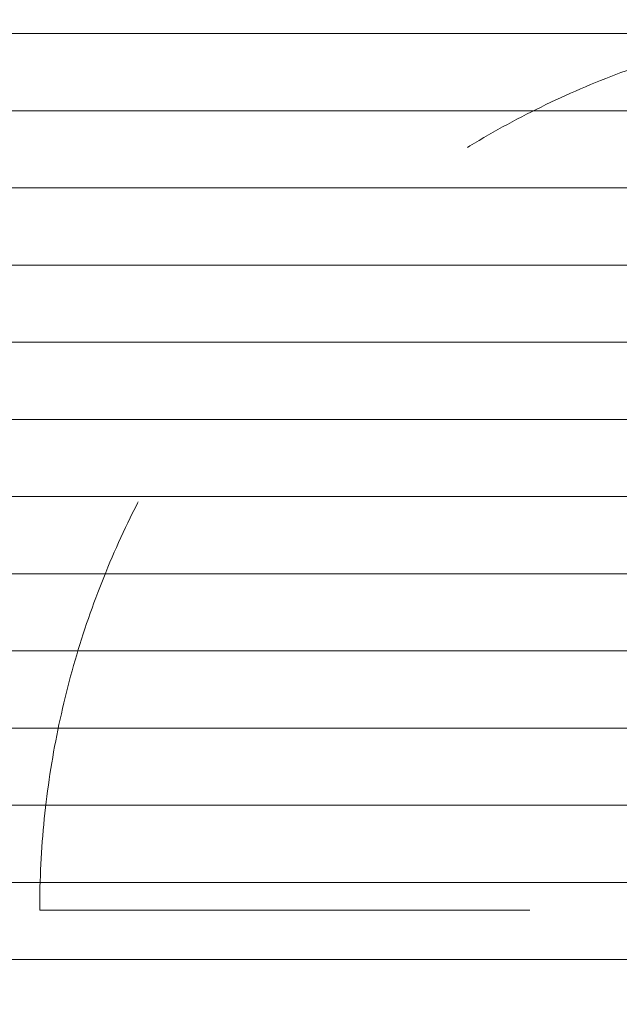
# Model space of a CAD drawing. Header units: millimetres. Extents: x -2180 to 54567, y -1945 to 22251.
# Tile 29 of 143: x 5056 to 5444, y 8521 to 9159. Entities that reach past the tile are written whole.
import ezdxf

# ---------------------------------------------------------------- set-up
doc = ezdxf.new("R2010")
doc.units = ezdxf.units.MM
doc.linetypes.add('Dash', pattern=[635, 317.5, -317.5])
doc.layers.add('_Beyond_-2', color=7, linetype='Continuous', lineweight=9, true_color=0xc0c0c0)
doc.layers.add('Doors', color=7, linetype='Continuous', lineweight=9)
doc.layers.add('Hidden Lines', color=7, linetype='Dash', lineweight=18)

# ---------------------------------------------------------------- blocks, each defined once
blk = doc.blocks.new('Schueco_FWS_ADS-70-HD_out_Family-02 - SU-AL-02 FWS SI insert unit 3-2397783-1 Korruse põrandate plaan')
at = {"layer": 'Hidden Lines'}
blk.add_line((845, -598), (845, -19), dxfattribs=at)
blk.add_arc((845, -19), 579, 180, 270, dxfattribs=at)

msp = doc.modelspace()

# ---------------------------------------------------------------- hatches: boundary and pattern name
at = {"layer": '_Beyond_-2'}
h = msp.add_hatch(dxfattribs=at)
h.set_pattern_fill('FP_31', color=256, style=0, pattern_type=2)
h.set_pattern_definition([(0, (0, 0), (0, 50), [])])
h.paths.add_polyline_path([(3403.75, 7658.29), (5455.57, 7658.29), (5455.57, 7659.95), (5631.81, 7659.95), (5631.81, 9269.43), (5589.06, 9270.42), (5585.23, 9272.52), (5582.05, 9277.6), (5581.54, 9282.42), (5584.42, 9289.41), (5587.15, 9293.13), (5593.08, 9298.32), (5598.87, 9301.12), (5603.37, 9302.25), (5611.73, 9302.77), (5631.81, 9302.78), (5631.81, 10357.11), (5612.75, 10357.11), (5612.75, 10453.11), (3384.75, 10453.11), (3384.75, 7854.29), (3403.75, 7853.29), (3403.75, 7682.11)], flags=0)

# ---------------------------------------------------------------- block references
at = {"layer": 'Doors', "rotation": 269.9999999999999}
msp.add_blockref('Schueco_FWS_ADS-70-HD_out_Family-02 - SU-AL-02 FWS SI insert unit 3-2397783-1 Korruse põrandate plaan', (5666.81, 9427.11), dxfattribs=at)

doc.saveas('drawing.dxf')
